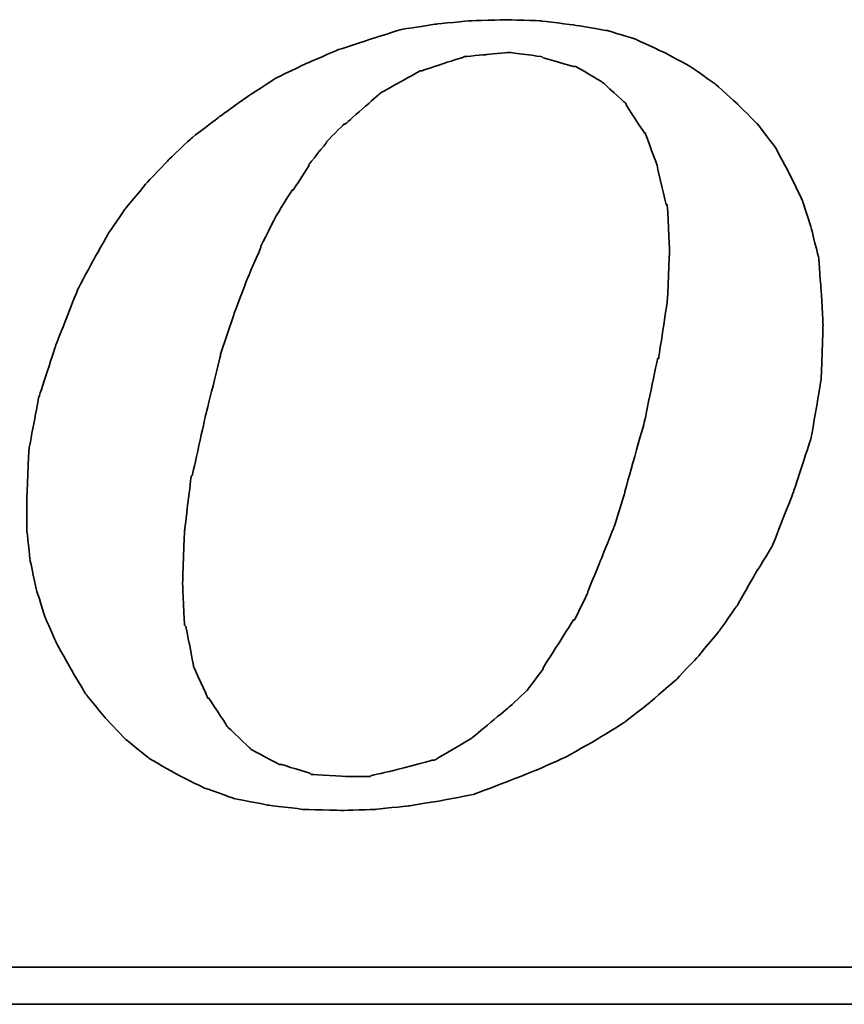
# Model space of a CAD drawing. Header units: millimetres. Extents: x 8 to 430, y 107 to 245.
# Tile 44 of 51: x 347 to 354, y 141 to 150. Entities that reach past the tile are written whole.
import ezdxf

# ---------------------------------------------------------------- set-up
doc = ezdxf.new("R2010")
doc.units = ezdxf.units.MM
doc.header["$LTSCALE"] = 0.15
doc.layers.add('DIM', color=4, linetype='CONTINUOUS')
doc.layers.add('layer 1', color=7, linetype='CONTINUOUS')

# ---------------------------------------------------------------- blocks, each defined once
blk = doc.blocks.new('TBI MOTION logo(完整正式版)')
at = {"layer": 'layer 1', "color": 22, "lineweight": 35}
for points, knots in [([(35.79625, -6.98375), (35.79625, -6.98375), (36.23125, -7.43875), (36.23125, -7.43875), (36.23125, -7.43875), (36.23125, -7.43875), (36.75625, -7.87125), (36.75625, -7.87125), (36.75625, -7.87125), (36.75625, -7.87125), (37.33125, -8.20375), (37.33125, -8.20375), (37.33125, -8.20375), (37.33125, -8.20375), (37.95625, -8.51875), (37.95625, -8.51875), (37.95625, -8.51875), (37.95625, -8.51875), (38.62625, -8.75875), (38.62625, -8.75875), (38.62625, -8.75875), (38.62625, -8.75875), (39.37125, -8.90375), (39.37125, -8.90375), (39.37125, -8.90375), (39.37125, -8.90375), (40.14125, -8.99875), (40.14125, -8.99875), (40.14125, -8.99875), (40.14125, -8.99875), (41.02625, -9.02375), (41.02625, -9.02375), (41.02625, -9.02375), (41.02625, -9.02375), (41.74625, -8.99875), (41.74625, -8.99875), (41.74625, -8.99875), (41.74625, -8.99875), (42.46625, -8.92375), (42.46625, -8.92375), (42.46625, -8.92375), (42.46625, -8.92375), (43.21125, -8.80625), (43.21125, -8.80625), (43.21125, -8.80625), (43.21125, -8.80625), (43.93125, -8.66375), (43.93125, -8.66375), (43.93125, -8.66375), (43.93125, -8.66375), (44.62625, -8.39875), (44.62625, -8.39875), (44.62625, -8.39875), (44.62625, -8.39875), (45.29625, -8.13375), (45.29625, -8.13375), (45.29625, -8.13375), (45.29625, -8.13375), (45.94625, -7.84375), (45.94625, -7.84375), (45.94625, -7.84375), (45.94625, -7.84375), (46.61625, -7.46375), (46.61625, -7.46375), (46.61625, -7.46375), (46.61625, -7.46375), (47.24125, -7.07875), (47.24125, -7.07875), (47.24125, -7.07875), (47.24125, -7.07875), (47.81625, -6.62375), (47.81625, -6.62375), (47.81625, -6.62375), (47.81625, -6.62375), (48.36875, -6.14375), (48.36875, -6.14375), (48.36875, -6.14375), (48.36875, -6.14375), (48.84625, -5.64125), (48.84625, -5.64125), (48.84625, -5.64125), (48.84625, -5.64125), (49.32625, -5.06375), (49.32625, -5.06375), (49.32625, -5.06375), (49.32625, -5.06375), (49.71125, -4.51374), (49.71125, -4.51374), (49.71125, -4.51374), (49.71125, -4.51374), (50.09625, -3.83874), (50.09625, -3.83874), (50.09625, -3.83874), (50.09625, -3.83874), (50.48125, -3.21374), (50.48125, -3.21374), (50.48125, -3.21374), (50.48125, -3.21374), (50.96125, -1.99125), (50.96125, -1.99125), (50.96125, -1.99125), (50.96125, -1.99125), (51.34375, -0.81875), (51.34375, -0.81875), (51.34375, -0.81875), (51.34375, -0.81875), (51.56125, 0.45624), (51.56125, 0.45624), (51.56125, 0.45624), (51.56125, 0.45624), (51.60625, 1.67624), (51.60625, 1.67624), (51.60625, 1.67624), (51.60625, 1.67624), (51.56125, 2.44625), (51.56125, 2.44625), (51.56125, 2.44625), (51.56125, 2.44625), (51.51125, 3.14125), (51.51125, 3.14125), (51.51125, 3.14125), (51.51125, 3.14125), (51.34375, 3.81125), (51.34375, 3.81125), (51.34375, 3.81125), (51.34375, 3.81125), (51.15125, 4.41125), (51.15125, 4.41125), (51.15125, 4.41125), (51.15125, 4.41125), (50.86125, 5.01125), (50.86125, 5.01125), (50.86125, 5.01125), (50.86125, 5.01125), (50.55125, 5.58875), (50.55125, 5.58875), (50.55125, 5.58875), (50.55125, 5.58875), (50.16625, 6.09125), (50.16625, 6.09125), (50.16625, 6.09125), (50.16625, 6.09125), (49.71125, 6.54875), (49.71125, 6.54875), (49.71125, 6.54875), (49.71125, 6.54875), (49.23125, 6.98125), (49.23125, 6.98125), (49.23125, 6.98125), (49.23125, 6.98125), (48.67875, 7.36625), (48.67875, 7.36625), (48.67875, 7.36625), (48.67875, 7.36625), (48.10375, 7.67625), (48.10375, 7.67625), (48.10375, 7.67625), (48.10375, 7.67625), (47.48125, 7.96375), (47.48125, 7.96375), (47.48125, 7.96375), (47.48125, 7.96375), (46.85625, 8.15625), (46.85625, 8.15625), (46.85625, 8.15625), (46.85625, 8.15625), (46.13625, 8.27624), (46.13625, 8.27624), (46.13625, 8.27624), (46.13625, 8.27624), (45.39125, 8.37125), (45.39125, 8.37125), (45.39125, 8.37125), (45.39125, 8.37125), (44.62625, 8.39624), (44.62625, 8.39624), (44.62625, 8.39624), (44.62625, 8.39624), (43.83625, 8.37125), (43.83625, 8.37125), (43.83625, 8.37125), (43.83625, 8.37125), (43.09125, 8.30125), (43.09125, 8.30125), (43.09125, 8.30125), (43.09125, 8.30125), (42.32125, 8.18125), (42.32125, 8.18125), (42.32125, 8.18125), (42.32125, 8.18125), (41.62875, 7.96375), (41.62875, 7.96375), (41.62875, 7.96375), (41.62875, 7.96375), (40.90625, 7.72625), (40.90625, 7.72625), (40.90625, 7.72625), (40.90625, 7.72625), (40.23624, 7.43625), (40.23624, 7.43625), (40.23624, 7.43625), (40.23624, 7.43625), (39.54124, 7.10125), (39.54124, 7.10125), (39.54124, 7.10125), (39.54124, 7.10125), (38.91625, 6.69125), (38.91625, 6.69125), (38.91625, 6.69125), (38.91625, 6.69125), (38.31625, 6.26125), (38.31625, 6.26125), (38.31625, 6.26125), (38.31625, 6.26125), (37.69125, 5.78125), (37.69125, 5.78125), (37.69125, 5.78125), (37.69125, 5.78125), (37.18625, 5.30125), (37.18625, 5.30125), (37.18625, 5.30125), (37.18625, 5.30125), (36.70625, 4.79624), (36.70625, 4.79624), (36.70625, 4.79624), (36.70625, 4.79624), (36.23125, 4.22125), (36.23125, 4.22125), (36.23125, 4.22125), (36.23125, 4.22125), (35.87124, 3.69375), (35.87124, 3.69375), (35.87124, 3.69375), (35.87124, 3.69375), (35.53125, 3.09125), (35.53125, 3.09125), (35.53125, 3.09125), (35.53125, 3.09125), (35.19875, 2.47125), (35.19875, 2.47125), (35.19875, 2.47125), (35.19875, 2.47125), (34.71625, 1.24625), (34.71625, 1.24625), (34.71625, 1.24625), (34.71625, 1.24625), (34.33125, 0.06874), (34.33125, 0.06874), (34.33125, 0.06874), (34.33125, 0.06874), (34.11625, -1.07875), (34.11625, -1.07875), (34.11625, -1.07875), (34.11625, -1.07875), (34.07125, -2.15875), (34.07125, -2.15875), (34.07125, -2.15875), (34.07125, -2.15875), (34.07125, -2.85375), (34.07125, -2.85375), (34.07125, -2.85375), (34.07125, -2.85375), (34.14125, -3.50375), (34.14125, -3.50375), (34.14125, -3.50375), (34.14125, -3.50375), (34.28625, -4.17375), (34.28625, -4.17375), (34.28625, -4.17375), (34.28625, -4.17375), (34.47625, -4.77624), (34.47625, -4.77624), (34.47625, -4.77624), (34.47625, -4.77624), (34.71625, -5.32625), (34.71625, -5.32625), (34.71625, -5.32625), (34.71625, -5.32625), (35.05375, -5.92875), (35.05375, -5.92875), (35.05375, -5.92875), (35.05375, -5.92875), (35.36375, -6.45375), (35.36375, -6.45375), (35.36375, -6.45375), (35.36375, -6.45375), (35.79625, -6.98375), (35.79625, -6.98375)], [0, 0, 0, 0, 0.01388889, 0.01388889, 0.01388889, 0.0138889, 0.02777778, 0.02777778, 0.02777778, 0.02777779, 0.04166667, 0.04166667, 0.04166667, 0.04166668, 0.05555556, 0.05555556, 0.05555556, 0.05555557, 0.06944444, 0.06944444, 0.06944444, 0.06944445, 0.08333333, 0.08333333, 0.08333333, 0.08333334, 0.09722222, 0.09722222, 0.09722222, 0.09722223, 0.11111111, 0.11111111, 0.11111111, 0.11111112, 0.125, 0.125, 0.125, 0.12500001, 0.13888889, 0.13888889, 0.13888889, 0.1388889, 0.15277778, 0.15277778, 0.15277778, 0.15277779, 0.16666667, 0.16666667, 0.16666667, 0.16666668, 0.18055556, 0.18055556, 0.18055556, 0.18055557, 0.19444444, 0.19444444, 0.19444444, 0.19444445, 0.20833333, 0.20833333, 0.20833333, 0.20833334, 0.22222222, 0.22222222, 0.22222222, 0.22222223, 0.23611111, 0.23611111, 0.23611111, 0.23611112, 0.25, 0.25, 0.25, 0.25000001, 0.26388889, 0.26388889, 0.26388889, 0.2638889, 0.27777778, 0.27777778, 0.27777778, 0.27777779, 0.29166667, 0.29166667, 0.29166667, 0.29166668, 0.30555556, 0.30555556, 0.30555556, 0.30555557, 0.31944444, 0.31944444, 0.31944444, 0.31944445, 0.33333333, 0.33333333, 0.33333333, 0.33333334, 0.34722222, 0.34722222, 0.34722222, 0.34722223, 0.36111111, 0.36111111, 0.36111111, 0.36111112, 0.375, 0.375, 0.375, 0.37500001, 0.38888889, 0.38888889, 0.38888889, 0.3888889, 0.40277778, 0.40277778, 0.40277778, 0.40277779, 0.41666667, 0.41666667, 0.41666667, 0.41666668, 0.43055556, 0.43055556, 0.43055556, 0.43055557, 0.44444444, 0.44444444, 0.44444444, 0.44444445, 0.45833333, 0.45833333, 0.45833333, 0.45833334, 0.47222222, 0.47222222, 0.47222222, 0.47222223, 0.48611111, 0.48611111, 0.48611111, 0.48611112, 0.5, 0.5, 0.5, 0.50000001, 0.51388889, 0.51388889, 0.51388889, 0.5138889, 0.52777778, 0.52777778, 0.52777778, 0.52777779, 0.54166667, 0.54166667, 0.54166667, 0.54166668, 0.55555556, 0.55555556, 0.55555556, 0.55555557, 0.56944444, 0.56944444, 0.56944444, 0.56944445, 0.58333333, 0.58333333, 0.58333333, 0.58333334, 0.59722222, 0.59722222, 0.59722222, 0.59722223, 0.61111111, 0.61111111, 0.61111111, 0.61111112, 0.625, 0.625, 0.625, 0.62500001, 0.63888889, 0.63888889, 0.63888889, 0.6388889, 0.65277778, 0.65277778, 0.65277778, 0.65277779, 0.66666667, 0.66666667, 0.66666667, 0.66666668, 0.68055556, 0.68055556, 0.68055556, 0.68055557, 0.69444444, 0.69444444, 0.69444444, 0.69444445, 0.70833333, 0.70833333, 0.70833333, 0.70833334, 0.72222222, 0.72222222, 0.72222222, 0.72222223, 0.73611111, 0.73611111, 0.73611111, 0.73611112, 0.75, 0.75, 0.75, 0.75000001, 0.76388889, 0.76388889, 0.76388889, 0.7638889, 0.77777778, 0.77777778, 0.77777778, 0.77777779, 0.79166667, 0.79166667, 0.79166667, 0.79166668, 0.80555556, 0.80555556, 0.80555556, 0.80555557, 0.81944444, 0.81944444, 0.81944444, 0.81944445, 0.83333333, 0.83333333, 0.83333333, 0.83333334, 0.84722222, 0.84722222, 0.84722222, 0.84722223, 0.86111111, 0.86111111, 0.86111111, 0.86111112, 0.875, 0.875, 0.875, 0.87500001, 0.88888889, 0.88888889, 0.88888889, 0.8888889, 0.90277778, 0.90277778, 0.90277778, 0.90277779, 0.91666667, 0.91666667, 0.91666667, 0.91666668, 0.93055556, 0.93055556, 0.93055556, 0.93055557, 0.94444444, 0.94444444, 0.94444444, 0.94444445, 0.95833333, 0.95833333, 0.95833333, 0.95833334, 0.97222222, 0.97222222, 0.97222222, 0.97222223, 0.98611111, 0.98611111, 0.98611111, 0.98611112, 1, 1, 1, 1]), ([(38.33875, 1.03124), (38.33875, 1.03124), (38.62625, 1.89625), (38.62625, 1.89625), (38.62625, 1.89625), (38.62625, 1.89625), (38.91625, 2.66375), (38.91625, 2.66375), (38.91625, 2.66375), (38.91625, 2.66375), (39.22625, 3.38125), (39.22625, 3.38125), (39.22625, 3.38125), (39.22625, 3.38125), (39.22625, 3.40624), (39.22625, 3.40624), (39.22625, 3.40624), (39.22625, 3.40624), (39.56124, 4.07624), (39.56124, 4.07624), (39.56124, 4.07624), (39.56124, 4.07624), (39.92125, 4.65125), (39.92125, 4.65125), (39.92125, 4.65125), (39.92125, 4.65125), (39.94625, 4.65125), (39.94625, 4.65125), (39.94625, 4.65125), (39.94625, 4.65125), (40.28125, 5.17875), (40.28125, 5.17875), (40.28125, 5.17875), (40.28125, 5.17875), (40.28125, 5.20375), (40.28125, 5.20375), (40.28125, 5.20375), (40.28125, 5.20375), (40.66875, 5.68625), (40.66875, 5.68625), (40.66875, 5.68625), (40.66875, 5.68625), (40.66875, 5.70625), (40.66875, 5.70625), (40.66875, 5.70625), (40.66875, 5.70625), (41.05124, 6.09125), (41.05124, 6.09125), (41.05124, 6.09125), (41.05124, 6.09125), (41.07625, 6.09125), (41.07625, 6.09125), (41.07625, 6.09125), (41.07625, 6.09125), (41.84125, 6.76625), (41.84125, 6.76625), (41.84125, 6.76625), (41.84125, 6.76625), (41.86625, 6.78625), (41.86625, 6.78625), (41.86625, 6.78625), (41.86625, 6.78625), (42.73125, 7.26624), (42.73125, 7.26624), (42.73125, 7.26624), (42.73125, 7.26624), (42.75625, 7.26624), (42.75625, 7.26624), (42.75625, 7.26624), (42.75625, 7.26624), (43.18625, 7.41125), (43.18625, 7.41125), (43.18625, 7.41125), (43.18625, 7.41125), (43.64125, 7.55625), (43.64125, 7.55625), (43.64125, 7.55625), (43.64125, 7.55625), (43.66625, 7.55625), (43.66625, 7.55625), (43.66625, 7.55625), (43.66625, 7.55625), (43.69125, 7.58124), (43.69125, 7.58124), (43.69125, 7.58124), (43.69125, 7.58124), (44.19125, 7.62625), (44.19125, 7.62625), (44.19125, 7.62625), (44.19125, 7.62625), (44.67125, 7.67625), (44.67125, 7.67625), (44.67125, 7.67625), (44.67125, 7.67625), (44.69625, 7.67625), (44.69625, 7.67625), (44.69625, 7.67625), (44.69625, 7.67625), (45.41875, 7.58124), (45.41875, 7.58124), (45.41875, 7.58124), (45.41875, 7.58124), (45.44125, 7.55625), (45.44125, 7.55625), (45.44125, 7.55625), (45.44125, 7.55625), (46.11125, 7.36625), (46.11125, 7.36625), (46.11125, 7.36625), (46.11125, 7.36625), (46.13625, 7.36625), (46.13625, 7.36625), (46.13625, 7.36625), (46.13625, 7.36625), (46.15875, 7.36625), (46.15875, 7.36625), (46.15875, 7.36625), (46.15875, 7.36625), (46.73625, 7.02624), (46.73625, 7.02624), (46.73625, 7.02624), (46.73625, 7.02624), (46.76125, 7.00624), (46.76125, 7.00624), (46.76125, 7.00624), (46.76125, 7.00624), (47.24125, 6.57124), (47.24125, 6.57124), (47.24125, 6.57124), (47.24125, 6.57124), (47.26625, 6.54875), (47.26625, 6.54875), (47.26625, 6.54875), (47.26625, 6.54875), (47.26625, 6.52375), (47.26625, 6.52375), (47.26625, 6.52375), (47.26625, 6.52375), (47.67375, 5.89875), (47.67375, 5.89875), (47.67375, 5.89875), (47.67375, 5.89875), (47.69625, 5.89875), (47.69625, 5.89875), (47.69625, 5.89875), (47.69625, 5.89875), (47.69625, 5.87625), (47.69625, 5.87625), (47.69625, 5.87625), (47.69625, 5.87625), (47.96125, 5.15625), (47.96125, 5.15625), (47.96125, 5.15625), (47.96125, 5.15625), (47.96125, 5.13125), (47.96125, 5.13125), (47.96125, 5.13125), (47.96125, 5.13125), (48.15125, 4.31875), (48.15125, 4.31875), (48.15125, 4.31875), (48.15125, 4.31875), (48.17625, 4.31875), (48.17625, 4.31875), (48.17625, 4.31875), (48.17625, 4.31875), (48.17625, 4.29125), (48.17625, 4.29125), (48.17625, 4.29125), (48.17625, 4.29125), (48.22625, 3.33125), (48.22625, 3.33125), (48.22625, 3.33125), (48.22625, 3.33125), (48.22625, 3.30875), (48.22625, 3.30875), (48.22625, 3.30875), (48.22625, 3.30875), (48.17625, 2.20624), (48.17625, 2.20624), (48.17625, 2.20624), (48.17625, 2.20624), (48.17625, 2.18124), (48.17625, 2.18124), (48.17625, 2.18124), (48.17625, 2.18124), (47.98375, 0.93624), (47.98375, 0.93624), (47.98375, 0.93624), (47.98375, 0.93624), (47.96125, 0.93624), (47.96125, 0.93624), (47.96125, 0.93624), (47.96125, 0.93624), (47.67375, -0.45874), (47.67375, -0.45874), (47.67375, -0.45874), (47.67375, -0.45874), (47.24125, -1.99125), (47.24125, -1.99125), (47.24125, -1.99125), (47.24125, -1.99125), (47.24125, -2.01874), (47.24125, -2.01874), (47.24125, -2.01874), (47.24125, -2.01874), (47.00125, -2.78375), (47.00125, -2.78375), (47.00125, -2.78375), (47.00125, -2.78375), (46.71125, -3.50375), (46.71125, -3.50375), (46.71125, -3.50375), (46.71125, -3.50375), (46.42625, -4.19875), (46.42625, -4.19875), (46.42625, -4.19875), (46.42625, -4.19875), (46.42625, -4.22375), (46.42625, -4.22375), (46.42625, -4.22375), (46.42625, -4.22375), (46.13625, -4.82374), (46.13625, -4.82374), (46.13625, -4.82374), (46.13625, -4.82374), (46.11125, -4.82374), (46.11125, -4.82374), (46.11125, -4.82374), (46.11125, -4.82374), (45.77625, -5.35125), (45.77625, -5.35125), (45.77625, -5.35125), (45.77625, -5.35125), (45.44125, -5.87875), (45.44125, -5.87875), (45.44125, -5.87875), (45.44125, -5.87875), (45.44125, -5.90375), (45.44125, -5.90375), (45.44125, -5.90375), (45.44125, -5.90375), (45.10625, -6.35875), (45.10625, -6.35875), (45.10625, -6.35875), (45.10625, -6.35875), (45.08125, -6.38375), (45.08125, -6.38375), (45.08125, -6.38375), (45.08125, -6.38375), (44.69625, -6.74375), (44.69625, -6.74375), (44.69625, -6.74375), (44.69625, -6.74375), (43.88375, -7.41625), (43.88375, -7.41625), (43.88375, -7.41625), (43.88375, -7.41625), (43.85625, -7.43875), (43.85625, -7.43875), (43.85625, -7.43875), (43.85625, -7.43875), (43.04125, -7.91875), (43.04125, -7.91875), (43.04125, -7.91875), (43.04125, -7.91875), (43.01625, -7.91875), (43.01625, -7.91875), (43.01625, -7.91875), (43.01625, -7.91875), (42.99625, -7.91875), (42.99625, -7.91875), (42.99625, -7.91875), (42.99625, -7.91875), (42.08125, -8.15875), (42.08125, -8.15875), (42.08125, -8.15875), (42.08125, -8.15875), (41.65125, -8.25625), (41.65125, -8.25625), (41.65125, -8.25625), (41.65125, -8.25625), (41.62875, -8.27875), (41.62875, -8.27875), (41.62875, -8.27875), (41.62875, -8.27875), (41.60125, -8.27875), (41.60125, -8.27875), (41.60125, -8.27875), (41.60125, -8.27875), (41.12125, -8.27875), (41.12125, -8.27875), (41.12125, -8.27875), (41.12125, -8.27875), (40.35624, -8.23125), (40.35624, -8.23125), (40.35624, -8.23125), (40.35624, -8.23125), (40.33125, -8.23125), (40.33125, -8.23125), (40.33125, -8.23125), (40.33125, -8.23125), (40.30625, -8.20375), (40.30625, -8.20375), (40.30625, -8.20375), (40.30625, -8.20375), (39.68375, -8.01375), (39.68375, -8.01375), (39.68375, -8.01375), (39.68375, -8.01375), (39.66124, -8.01375), (39.66124, -8.01375), (39.66124, -8.01375), (39.66124, -8.01375), (39.63625, -8.01375), (39.63625, -8.01375), (39.63625, -8.01375), (39.63625, -8.01375), (39.01125, -7.67875), (39.01125, -7.67875), (39.01125, -7.67875), (39.01125, -7.67875), (38.98875, -7.65375), (38.98875, -7.65375), (38.98875, -7.65375), (38.98875, -7.65375), (38.48625, -7.17375), (38.48625, -7.17375), (38.48625, -7.17375), (38.48625, -7.17375), (38.45875, -7.14875), (38.45875, -7.14875), (38.45875, -7.14875), (38.45875, -7.14875), (38.45875, -7.12875), (38.45875, -7.12875), (38.45875, -7.12875), (38.45875, -7.12875), (38.07625, -6.54875), (38.07625, -6.54875), (38.07625, -6.54875), (38.07625, -6.54875), (38.05125, -6.54875), (38.05125, -6.54875), (38.05125, -6.54875), (38.05125, -6.54875), (38.05125, -6.52875), (38.05125, -6.52875), (38.05125, -6.52875), (38.05125, -6.52875), (37.74125, -5.85375), (37.74125, -5.85375), (37.74125, -5.85375), (37.74125, -5.85375), (37.74125, -5.82875), (37.74125, -5.82875), (37.74125, -5.82875), (37.74125, -5.82875), (37.57375, -4.96875), (37.57375, -4.96875), (37.57375, -4.96875), (37.57375, -4.96875), (37.54625, -4.94375), (37.54625, -4.94375), (37.54625, -4.94375), (37.54625, -4.94375), (37.50125, -4.03375), (37.50125, -4.03375), (37.50125, -4.03375), (37.50125, -4.03375), (37.50125, -4.00875), (37.50125, -4.00875), (37.50125, -4.00875), (37.50125, -4.00875), (37.54625, -2.85375), (37.54625, -2.85375), (37.54625, -2.85375), (37.54625, -2.85375), (37.69125, -1.65875), (37.69125, -1.65875), (37.69125, -1.65875), (37.69125, -1.65875), (37.71624, -1.63375), (37.71624, -1.63375), (37.71624, -1.63375), (37.71624, -1.63375), (38.00375, -0.33875), (38.00375, -0.33875), (38.00375, -0.33875), (38.00375, -0.33875), (38.33875, 1.00624), (38.33875, 1.00624), (38.33875, 1.00624), (38.33875, 1.00624), (38.33875, 1.03124), (38.33875, 1.03124)], [0, 0, 0, 0, 0.01010101, 0.01010101, 0.01010101, 0.01010102, 0.02020202, 0.02020202, 0.02020202, 0.02020203, 0.03030303, 0.03030303, 0.03030303, 0.03030304, 0.04040404, 0.04040404, 0.04040404, 0.04040405, 0.05050505, 0.05050505, 0.05050505, 0.05050506, 0.06060606, 0.06060606, 0.06060606, 0.06060607, 0.07070707, 0.07070707, 0.07070707, 0.07070708, 0.08080808, 0.08080808, 0.08080808, 0.08080809, 0.09090909, 0.09090909, 0.09090909, 0.0909091, 0.1010101, 0.1010101, 0.1010101, 0.10101011, 0.11111111, 0.11111111, 0.11111111, 0.11111112, 0.12121212, 0.12121212, 0.12121212, 0.12121213, 0.13131313, 0.13131313, 0.13131313, 0.13131314, 0.14141414, 0.14141414, 0.14141414, 0.14141415, 0.15151515, 0.15151515, 0.15151515, 0.15151516, 0.16161616, 0.16161616, 0.16161616, 0.16161617, 0.17171717, 0.17171717, 0.17171717, 0.17171718, 0.18181818, 0.18181818, 0.18181818, 0.18181819, 0.19191919, 0.19191919, 0.19191919, 0.1919192, 0.2020202, 0.2020202, 0.2020202, 0.20202021, 0.21212121, 0.21212121, 0.21212121, 0.21212122, 0.22222222, 0.22222222, 0.22222222, 0.22222223, 0.23232323, 0.23232323, 0.23232323, 0.23232324, 0.24242424, 0.24242424, 0.24242424, 0.24242425, 0.25252525, 0.25252525, 0.25252525, 0.25252526, 0.26262626, 0.26262626, 0.26262626, 0.26262627, 0.27272727, 0.27272727, 0.27272727, 0.27272728, 0.28282828, 0.28282828, 0.28282828, 0.28282829, 0.29292929, 0.29292929, 0.29292929, 0.2929293, 0.3030303, 0.3030303, 0.3030303, 0.30303031, 0.31313131, 0.31313131, 0.31313131, 0.31313132, 0.32323232, 0.32323232, 0.32323232, 0.32323233, 0.33333333, 0.33333333, 0.33333333, 0.33333334, 0.34343434, 0.34343434, 0.34343434, 0.34343435, 0.35353535, 0.35353535, 0.35353535, 0.35353536, 0.36363636, 0.36363636, 0.36363636, 0.36363637, 0.37373737, 0.37373737, 0.37373737, 0.37373738, 0.38383838, 0.38383838, 0.38383838, 0.38383839, 0.39393939, 0.39393939, 0.39393939, 0.3939394, 0.4040404, 0.4040404, 0.4040404, 0.40404041, 0.41414141, 0.41414141, 0.41414141, 0.41414142, 0.42424242, 0.42424242, 0.42424242, 0.42424243, 0.43434343, 0.43434343, 0.43434343, 0.43434344, 0.44444444, 0.44444444, 0.44444444, 0.44444445, 0.45454545, 0.45454545, 0.45454545, 0.45454546, 0.46464646, 0.46464646, 0.46464646, 0.46464647, 0.47474747, 0.47474747, 0.47474747, 0.47474748, 0.48484848, 0.48484848, 0.48484848, 0.48484849, 0.49494949, 0.49494949, 0.49494949, 0.4949495, 0.50505051, 0.50505051, 0.50505051, 0.50505052, 0.51515152, 0.51515152, 0.51515152, 0.51515153, 0.52525253, 0.52525253, 0.52525253, 0.52525254, 0.53535354, 0.53535354, 0.53535354, 0.53535355, 0.54545455, 0.54545455, 0.54545455, 0.54545456, 0.55555556, 0.55555556, 0.55555556, 0.55555557, 0.56565657, 0.56565657, 0.56565657, 0.56565658, 0.57575758, 0.57575758, 0.57575758, 0.57575759, 0.58585859, 0.58585859, 0.58585859, 0.5858586, 0.5959596, 0.5959596, 0.5959596, 0.59595961, 0.60606061, 0.60606061, 0.60606061, 0.60606062, 0.61616162, 0.61616162, 0.61616162, 0.61616163, 0.62626263, 0.62626263, 0.62626263, 0.62626264, 0.63636364, 0.63636364, 0.63636364, 0.63636365, 0.64646465, 0.64646465, 0.64646465, 0.64646466, 0.65656566, 0.65656566, 0.65656566, 0.65656567, 0.66666667, 0.66666667, 0.66666667, 0.66666668, 0.67676768, 0.67676768, 0.67676768, 0.67676769, 0.68686869, 0.68686869, 0.68686869, 0.6868687, 0.6969697, 0.6969697, 0.6969697, 0.69696971, 0.70707071, 0.70707071, 0.70707071, 0.70707072, 0.71717172, 0.71717172, 0.71717172, 0.71717173, 0.72727273, 0.72727273, 0.72727273, 0.72727274, 0.73737374, 0.73737374, 0.73737374, 0.73737375, 0.74747475, 0.74747475, 0.74747475, 0.74747476, 0.75757576, 0.75757576, 0.75757576, 0.75757577, 0.76767677, 0.76767677, 0.76767677, 0.76767678, 0.77777778, 0.77777778, 0.77777778, 0.77777779, 0.78787879, 0.78787879, 0.78787879, 0.7878788, 0.7979798, 0.7979798, 0.7979798, 0.79797981, 0.80808081, 0.80808081, 0.80808081, 0.80808082, 0.81818182, 0.81818182, 0.81818182, 0.81818183, 0.82828283, 0.82828283, 0.82828283, 0.82828284, 0.83838384, 0.83838384, 0.83838384, 0.83838385, 0.84848485, 0.84848485, 0.84848485, 0.84848486, 0.85858586, 0.85858586, 0.85858586, 0.85858587, 0.86868687, 0.86868687, 0.86868687, 0.86868688, 0.87878788, 0.87878788, 0.87878788, 0.87878789, 0.88888889, 0.88888889, 0.88888889, 0.8888889, 0.8989899, 0.8989899, 0.8989899, 0.89898991, 0.90909091, 0.90909091, 0.90909091, 0.90909092, 0.91919192, 0.91919192, 0.91919192, 0.91919193, 0.92929293, 0.92929293, 0.92929293, 0.92929294, 0.93939394, 0.93939394, 0.93939394, 0.93939395, 0.94949495, 0.94949495, 0.94949495, 0.94949496, 0.95959596, 0.95959596, 0.95959596, 0.95959597, 0.96969697, 0.96969697, 0.96969697, 0.96969698, 0.97979798, 0.97979798, 0.97979798, 0.97979799, 0.98989899, 0.98989899, 0.98989899, 0.989899, 1, 1, 1, 1]), ([(75.90875, -9.47875), (75.90875, -9.47875), (75.90875, -12.28625), (75.90875, -12.28625), (75.90875, -12.28625), (75.90875, -12.28625), (75.90875, -12.47875), (75.90875, -12.47875), (75.90875, -12.47875), (75.90875, -12.47875), (75.71625, -12.47875), (75.71625, -12.47875), (75.71625, -12.47875), (75.71625, -12.47875), (-88.32875, -12.47875), (-88.32875, -12.47875), (-88.32875, -12.47875), (-88.32875, -12.47875), (-88.32875, -13.29375), (-88.32875, -13.29375), (-88.32875, -13.29375), (-88.32875, -13.29375), (82.89125, -13.29375), (82.89125, -13.29375), (82.89125, -13.29375), (82.89125, -13.29375), (75.90875, -9.47875), (75.90875, -9.47875)], [0, 0, 0, 0, 0.14285714, 0.14285714, 0.14285714, 0.14285715, 0.28571429, 0.28571429, 0.28571429, 0.2857143, 0.42857143, 0.42857143, 0.42857143, 0.42857144, 0.57142857, 0.57142857, 0.57142857, 0.57142858, 0.71428571, 0.71428571, 0.71428571, 0.71428572, 0.85714286, 0.85714286, 0.85714286, 0.85714287, 1, 1, 1, 1])]:
    blk.add_open_spline(points, degree=3, knots=knots, dxfattribs=at)

msp = doc.modelspace()

# ---------------------------------------------------------------- block references
at = {"layer": 'DIM', "color": 7, "xscale": 0.4013856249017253, "yscale": 0.4013856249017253, "zscale": 0.4013856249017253}
msp.add_blockref('TBI MOTION logo(完整正式版)', (333.4036, 146.3208), dxfattribs=at)

doc.saveas('drawing.dxf')
